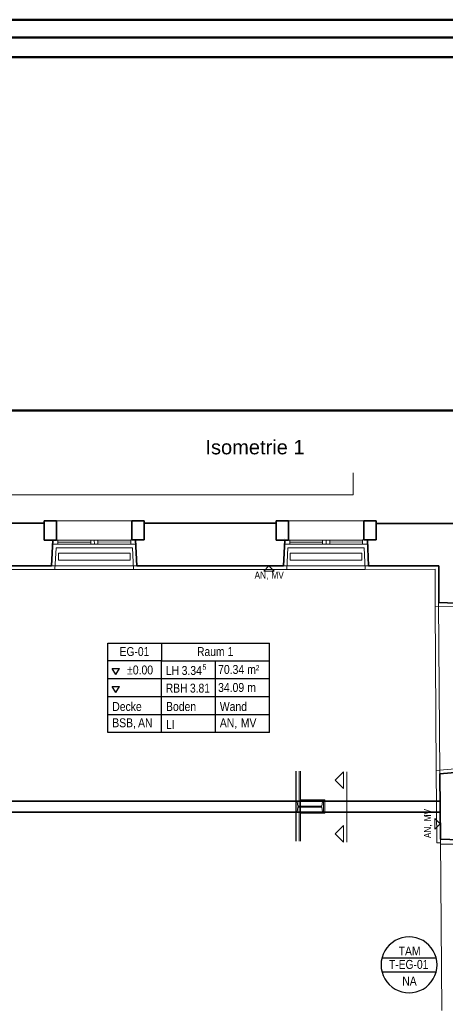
# Model space of a CAD drawing. Extents: x -132 to 668, y -61 to 533.
# Tile 97 of 111: x 271 to 390, y 258 to 533. Entities that reach past the tile are written whole.
import ezdxf
from ezdxf.lldxf.tags import DXFTag

# ---------------------------------------------------------------- set-up
doc = ezdxf.new("R2010")
doc.units = 0
doc.layers.get('0').update_dxf_attribs({"lineweight": 5})
for name, color, linetype, lineweight in [('5_EG-AUSBAU', 7, 'Continuous', 25), ('5_EG-BESTAND', 7, 'Continuous', 25), ('5_EG-HLSE', 7, 'Continuous', 25), ('5_EG-NEU', 7, 'Continuous', 25), ('5_EG-RAUM', 7, 'Continuous', 25), ('5_EG-SCHNITT STAHLTRÄGER', 7, 'Continuous', 25), ('5_EG-TÜRSTEMPEL', 7, 'Continuous', 25), ('5_EG-WANDFLÄCHENMATERIAL', 7, 'Continuous', 25)]:
    doc.layers.add(name, color=color, linetype=linetype, lineweight=lineweight)
for name, color, linetype, lineweight, true_color in [('Rahmen', 7, 'Continuous', 35, 0x009900), ('X_Bitmap', 1, 'Continuous', 35, 0xff0000), ('X_Text', 2, 'Continuous', 35, 0xffff00)]:
    doc.layers.add(name, color=color, linetype=linetype, lineweight=lineweight, true_color=true_color)
doc.styles.get("Standard").update_dxf_attribs({"font": 'arial.ttf'})
tags = doc.linetypes.add('ALL_S14', pattern=[0.002, 0.001, -0.001]).pattern_tags.tags
tags[6:7] = [DXFTag(74, 4), DXFTag(75, 0), DXFTag(340, '0'), DXFTag(46, 1.0), DXFTag(50, 0.0), DXFTag(44, 0.0), DXFTag(45, 0.0)]
tags[4:5] = [DXFTag(74, 4), DXFTag(75, 0), DXFTag(340, '0'), DXFTag(46, 1.0), DXFTag(50, 0.0), DXFTag(44, 0.0), DXFTag(45, 0.0)]
tags = doc.linetypes.add('PUNKT2_S9', pattern=[0.0005, 0, -0.0005]).pattern_tags.tags
tags[6:7] = [DXFTag(74, 4), DXFTag(75, 0), DXFTag(340, '0'), DXFTag(46, 1.0), DXFTag(50, 0.0), DXFTag(44, 0.0), DXFTag(45, 0.0)]
tags[4:5] = [DXFTag(74, 4), DXFTag(75, 0), DXFTag(340, '0'), DXFTag(46, 1.0), DXFTag(50, 0.0), DXFTag(44, 0.0), DXFTag(45, 0.0)]
tags = doc.linetypes.add('STRICHPUNKT2_S5', pattern=[0.01, 0.008, -0.001, 0, -0.001]).pattern_tags.tags
tags[10:11] = [DXFTag(74, 4), DXFTag(75, 0), DXFTag(340, '0'), DXFTag(46, 1.0), DXFTag(50, 0.0), DXFTag(44, 0.0), DXFTag(45, 0.0)]
tags[8:9] = [DXFTag(74, 4), DXFTag(75, 0), DXFTag(340, '0'), DXFTag(46, 1.0), DXFTag(50, 0.0), DXFTag(44, 0.0), DXFTag(45, 0.0)]
tags[6:7] = [DXFTag(74, 4), DXFTag(75, 0), DXFTag(340, '0'), DXFTag(46, 1.0), DXFTag(50, 0.0), DXFTag(44, 0.0), DXFTag(45, 0.0)]
tags[4:5] = [DXFTag(74, 4), DXFTag(75, 0), DXFTag(340, '0'), DXFTag(46, 1.0), DXFTag(50, 0.0), DXFTag(44, 0.0), DXFTag(45, 0.0)]
picture_1 = doc.add_image_def('image1.jpg', size_in_pixel=(1138, 568))

# ---------------------------------------------------------------- blocks, each defined once
blk = doc.blocks.new('Referenz-A07AMLO71N', base_point=(-89.16, -60.05))
at = {"layer": '5_EG-AUSBAU', "color": 0, "lineweight": 13}
for p, q in [((281.16, 379.57), (281.49, 385.62)), ((281.49, 385.62), (302.75, 385.63)), ((302.75, 385.63), (303.03, 379.59)), ((346.15, 385.62), (345.87, 379.59)), ((346.15, 385.62), (367.42, 385.63)), ((367.42, 385.63), (367.7, 379.59)), ((258.26, 379.59), (281.16, 379.57)), ((303.03, 379.59), (281.16, 379.57)), ((303.03, 379.59), (345.87, 379.59)), ((345.87, 379.59), (367.7, 379.59)), ((367.7, 379.59), (387.18, 379.6)), ((387.18, 379.6), (387.18, 369.36)), ((394.31, 369.1), (387.18, 369.36)), ((387.52, 323.4), (387.18, 369.36)), ((387.52, 323.4), (394.68, 324.07)), ((387.52, 323.4), (387.69, 303.27)), ((387.69, 303.27), (388.69, 303.23))]:
    blk.add_line(p, q, dxfattribs=at)
at = {"layer": '5_EG-BESTAND', "color": 0, "linetype": 'PUNKT2_S9', "lineweight": 13, "ltscale": 0.13}
for p, q in [((364.3, 406.53), (364.3, 400.37)), ((364.3, 400.37), (250.38, 400.37)), ((280.24, 380.59), (303.99, 380.59)), ((344.92, 380.59), (368.66, 380.59)), ((388.16, 370.33), (388.53, 322.49)), ((388.67, 304.23), (389.04, 256.4))]:
    blk.add_line(p, q, dxfattribs=at)
at = {"layer": '5_EG-BESTAND', "color": 0, "lineweight": 35}
for p, q in [((278.19, 393.11), (281.59, 393.11)), ((278.19, 387.78), (278.19, 393.11)), ((281.59, 393.11), (281.59, 387.78)), ((302.63, 393.11), (306.03, 393.11)), ((302.63, 387.79), (302.63, 393.11)), ((306.03, 393.11), (306.03, 387.79)), ((342.86, 393.11), (346.26, 393.11)), ((342.86, 387.78), (342.86, 393.11)), ((346.26, 393.11), (346.26, 387.78)), ((367.3, 393.11), (370.7, 393.11)), ((367.3, 387.79), (367.3, 393.11)), ((370.7, 393.11), (370.7, 387.79)), ((278.19, 392.52), (248.04, 392.52)), ((278.19, 387.78), (278.19, 392.52)), ((306.03, 387.79), (306.03, 392.52)), ((306.03, 392.52), (342.86, 392.52)), ((342.86, 392.52), (342.86, 387.78)), ((370.7, 387.79), (370.7, 392.42)), ((370.7, 392.42), (393.09, 392.42)), ((281.59, 387.78), (278.19, 387.78)), ((280.6, 387.78), (278.19, 387.78)), ((280.22, 380.57), (280.6, 387.78)), ((306.03, 387.79), (302.63, 387.79)), ((303.98, 380.59), (303.65, 387.79)), ((303.65, 387.79), (303.98, 387.79)), ((303.98, 387.79), (306.03, 387.79)), ((342.86, 387.78), (345.25, 387.78)), ((346.26, 387.78), (342.86, 387.78)), ((345.25, 387.78), (344.92, 380.59)), ((370.7, 387.79), (367.3, 387.79)), ((368.65, 380.59), (368.32, 387.79)), ((368.32, 387.79), (370.7, 387.79)), ((248.26, 380.59), (279.64, 380.59)), ((279.64, 380.59), (280.22, 380.57)), ((344.92, 380.59), (303.98, 380.59)), ((372.62, 380.59), (368.65, 380.59)), ((388.18, 380.6), (372.62, 380.6)), ((388.18, 370.33), (388.18, 380.6)), ((395.58, 370.06), (388.18, 370.33)), ((388.53, 322.49), (395.9, 323.18)), ((388.53, 322.07), (388.53, 322.49)), ((388.67, 304.47), (388.53, 322.07)), ((388.69, 304.23), (388.67, 304.47)), ((396.99, 303.94), (388.69, 304.23))]:
    blk.add_line(p, q, dxfattribs=at)
at = {"layer": '5_EG-BESTAND', "color": 0, "lineweight": 13}
for p, q in [((281.59, 393.11), (302.63, 393.11)), ((346.26, 393.11), (367.3, 393.11))]:
    blk.add_line(p, q, dxfattribs=at)
at = {"layer": '5_EG-BESTAND', "color": 0, "linetype": 'ALL_S14', "lineweight": 13, "ltscale": 0.13}
for p, q in [((388.61, 314.81), (244.33, 314.81)), ((388.61, 311.91), (244.33, 311.91))]:
    blk.add_line(p, q, dxfattribs=at)
at = {"layer": '5_EG-HLSE', "color": 0, "linetype": 'ALL_S14', "lineweight": 13, "ltscale": 0.13}
for p, q in [((282.12, 382.11), (282.12, 384.11)), ((282.12, 384.11), (302.12, 384.11)), ((282.12, 382.11), (282.12, 382.11)), ((302.12, 382.11), (282.12, 382.11)), ((302.12, 384.11), (302.12, 382.11)), ((302.12, 384.11), (302.12, 384.11)), ((302.12, 382.11), (302.12, 382.11)), ((346.78, 382.11), (346.78, 384.11)), ((346.78, 384.11), (366.78, 384.11)), ((346.78, 382.11), (346.78, 382.11)), ((366.78, 382.11), (346.78, 382.11)), ((366.78, 384.11), (366.78, 382.11)), ((366.78, 384.11), (366.78, 384.11)), ((366.78, 382.11), (366.78, 382.11))]:
    blk.add_line(p, q, dxfattribs=at)
at = {"layer": '5_EG-NEU', "color": 0, "lineweight": 13}
for p, q in [((280.6, 386.62), (280.6, 387.78)), ((280.6, 387.78), (282, 387.78)), ((282, 386.62), (282, 387.78)), ((282, 387.78), (302.28, 387.78)), ((282, 387.78), (282, 386.62)), ((291.14, 387.77), (291.15, 386.61)), ((292.14, 387.78), (292.15, 386.62)), ((293.14, 387.79), (293.15, 386.63)), ((302.28, 387.79), (303.68, 387.79)), ((302.28, 386.63), (302.28, 387.79)), ((302.28, 387.78), (302.28, 386.62)), ((303.68, 387.79), (303.68, 386.63)), ((345.25, 388.25), (345.25, 388.23)), ((345.25, 388.23), (345.25, 388.25)), ((345.28, 386.62), (345.28, 387.78)), ((345.28, 387.78), (346.68, 387.78)), ((346.68, 386.62), (346.68, 387.78)), ((346.68, 387.78), (366.95, 387.78)), ((346.68, 387.78), (346.68, 386.62)), ((355.81, 387.77), (355.82, 386.61)), ((356.81, 387.78), (356.82, 386.62)), ((357.81, 387.79), (357.82, 386.63)), ((366.95, 387.79), (368.35, 387.79)), ((366.95, 386.63), (366.95, 387.79)), ((366.95, 387.78), (366.95, 386.62)), ((368.35, 387.79), (368.35, 386.63)), ((282, 386.62), (280.6, 386.62)), ((282, 387.2), (291.14, 387.2)), ((302.28, 386.62), (282, 386.62)), ((293.14, 387.21), (302.28, 387.28)), ((303.68, 386.63), (302.28, 386.63)), ((346.68, 386.62), (345.28, 386.62)), ((346.68, 387.2), (355.81, 387.2)), ((366.95, 386.62), (346.68, 386.62)), ((347.38, 386.62), (366.25, 386.62)), ((357.81, 387.21), (366.95, 387.28)), ((368.35, 386.63), (366.95, 386.63)), ((388.69, 304.23), (388.69, 302.83)), ((394.09, 302.83), (388.69, 302.83))]:
    blk.add_line(p, q, dxfattribs=at)
at = {"layer": '5_EG-NEU', "color": 0, "linetype": 'ALL_S14', "lineweight": 13, "ltscale": 0.13}
for p, q in [((388.61, 315.01), (248.33, 315.01)), ((388.61, 311.71), (248.34, 311.71))]:
    blk.add_line(p, q, dxfattribs=at)
at = {"layer": '5_EG-RAUM', "color": 0, "lineweight": -2}
for p, q in [((295.92, 354.01), (295.92, 359.01)), ((295.92, 359.01), (310.92, 359.01)), ((310.92, 359.01), (310.92, 354.01)), ((310.92, 359.01), (341.02, 359.01)), ((341.02, 334.01), (341.02, 359.01)), ((295.92, 334.01), (295.92, 354.01)), ((310.92, 354.01), (295.92, 354.01)), ((298.15, 350.2), (297.15, 351.93)), ((297.15, 351.93), (299.15, 351.93)), ((298.15, 350.2), (299.15, 351.93)), ((310.92, 334.01), (310.92, 354.01)), ((310.92, 354.01), (341.02, 354.01)), ((325.92, 334.01), (325.92, 354.01)), ((341.02, 349.01), (295.92, 349.01)), ((298.15, 345.2), (297.15, 346.93)), ((297.15, 346.93), (299.15, 346.93)), ((298.15, 345.2), (299.15, 346.93)), ((341.02, 344.01), (295.92, 344.01)), ((341.02, 339.01), (295.92, 339.01)), ((341.02, 334.01), (295.92, 334.01))]:
    blk.add_line(p, q, dxfattribs=at)
at = {"layer": '5_EG-SCHNITT STAHLTRÄGER', "color": 0, "lineweight": -2}
blk.add_line((348.43, 303.67), (348.43, 323.27), dxfattribs=at)
at = {"layer": '5_EG-SCHNITT STAHLTRÄGER', "color": 0, "lineweight": 13}
for p, q in [((349.23, 313.49), (349.23, 323.27)), ((349.63, 313.49), (349.63, 323.27)), ((361.6, 323.07), (359.29, 320.76)), ((361.6, 323.07), (361.6, 318.45)), ((359.29, 320.76), (361.6, 318.45)), ((359.29, 320.76), (359.29, 320.76)), ((348.43, 314.81), (348.73, 314.81)), ((348.43, 311.91), (348.43, 314.81)), ((348.73, 314.81), (348.91, 313.49)), ((348.91, 313.49), (355.55, 313.49)), ((349.63, 315.21), (356.43, 315.21)), ((349.63, 314.81), (356.03, 314.81)), ((355.55, 313.49), (355.73, 314.81)), ((355.73, 314.81), (356.03, 314.81)), ((356.03, 311.51), (356.03, 315.21)), ((356.03, 314.81), (356.03, 311.91)), ((356.43, 311.51), (356.43, 315.21)), ((348.73, 311.91), (348.43, 311.91)), ((348.91, 313.23), (348.73, 311.91)), ((355.55, 313.23), (348.91, 313.23)), ((349.23, 303.67), (349.23, 313.23)), ((349.63, 303.67), (349.63, 313.23)), ((349.63, 311.91), (356.03, 311.91)), ((349.63, 311.51), (356.43, 311.51)), ((355.73, 311.91), (355.55, 313.23)), ((356.03, 311.91), (355.73, 311.91)), ((361.6, 308.09), (359.29, 305.78)), ((361.6, 308.09), (361.6, 303.47)), ((359.29, 305.78), (361.6, 303.47)), ((359.29, 305.78), (359.29, 305.78))]:
    blk.add_line(p, q, dxfattribs=at)
at = {"layer": '5_EG-SCHNITT STAHLTRÄGER', "color": 0, "linetype": 'STRICHPUNKT2_S5', "lineweight": 13, "ltscale": 0.13}
blk.add_line((362.6, 323.07), (362.6, 303.47), dxfattribs=at)
at = {"layer": '5_EG-TÜRSTEMPEL', "color": 0, "lineweight": -2}
for p, q in [((375.16, 275.37), (374.39, 274.7)), ((376.01, 275.94), (375.16, 275.37)), ((376.92, 276.39), (376.01, 275.94)), ((377.89, 276.72), (376.92, 276.39)), ((378.89, 276.91), (377.89, 276.72)), ((379.91, 276.98), (378.89, 276.91)), ((380.92, 276.91), (379.91, 276.98)), ((381.92, 276.72), (380.92, 276.91)), ((382.89, 276.39), (381.92, 276.72)), ((383.81, 275.94), (382.89, 276.39)), ((384.65, 275.37), (383.81, 275.94)), ((385.42, 274.7), (384.65, 275.37)), ((372.7, 272.17), (372.37, 271.2)), ((373.15, 273.08), (372.7, 272.17)), ((373.72, 273.93), (373.15, 273.08)), ((374.39, 274.7), (373.72, 273.93)), ((386.09, 273.93), (385.42, 274.7)), ((386.66, 273.08), (386.09, 273.93)), ((387.11, 272.17), (386.66, 273.08)), ((387.44, 271.2), (387.11, 272.17)), ((372.17, 270.2), (372.11, 269.18)), ((372.37, 271.2), (372.17, 270.2)), ((372.37, 271.18), (387.45, 271.18)), ((387.64, 270.2), (387.44, 271.2)), ((387.71, 269.18), (387.64, 270.2)), ((372.11, 269.18), (372.17, 268.16)), ((372.17, 268.16), (372.37, 267.16)), ((387.47, 267.18), (372.37, 267.18)), ((372.37, 267.16), (372.7, 266.2)), ((387.11, 266.2), (387.44, 267.16)), ((387.44, 267.16), (387.64, 268.16)), ((387.64, 268.16), (387.71, 269.18)), ((372.7, 266.2), (373.15, 265.28)), ((373.15, 265.28), (373.72, 264.43)), ((373.72, 264.43), (374.39, 263.67)), ((385.42, 263.67), (386.09, 264.43)), ((386.09, 264.43), (386.66, 265.28)), ((386.66, 265.28), (387.11, 266.2)), ((374.39, 263.67), (375.16, 262.99)), ((375.16, 262.99), (376.01, 262.43)), ((376.01, 262.43), (376.92, 261.98)), ((376.92, 261.98), (377.89, 261.65)), ((377.89, 261.65), (378.89, 261.45)), ((378.89, 261.45), (379.91, 261.38)), ((379.91, 261.38), (380.92, 261.45)), ((380.92, 261.45), (381.92, 261.65)), ((381.92, 261.65), (382.89, 261.98)), ((382.89, 261.98), (383.81, 262.43)), ((383.81, 262.43), (384.65, 262.99)), ((384.65, 262.99), (385.42, 263.67))]:
    blk.add_line(p, q, dxfattribs=at)
at = {"layer": '5_EG-WANDFLÄCHENMATERIAL', "color": 0, "lineweight": 18}
for p, q in [((340.85, 380.59), (339.38, 379.12)), ((340.85, 380.59), (342.32, 379.12)), ((339.38, 379.12), (342.32, 379.12)), ((388.61, 308.56), (387.14, 310.03)), ((387.14, 310.03), (387.14, 307.09)), ((388.61, 308.56), (387.14, 307.09))]:
    blk.add_line(p, q, dxfattribs=at)
at = {"layer": '5_EG-RAUM', "color": 0, "lineweight": -2, "attachment_point": 1}
for s, insert, char_height in [('{\\W0.82;\\fArial;EG-01}', (299.2, 357.89), 2.5), ('{\\W0.82;\\fArial;Raum}', (320.8, 357.89), 2.5), ('{\\W0.82;\\fArial;1}', (329.32, 357.89), 2.5), ('{\\W0.83;\\fArial;±0.00}', (301.29, 352.75), 2.5), ('{\\W0.83;\\fArial;LH}', (312.08, 352.61), 2.5), ('{\\W0.83;\\fArial;3.34}', (316.5, 352.61), 2.5), ('{\\W0.82;\\fArial;5}', (322.28, 353.06), 1.5), ('{\\W0.83;\\fArial;70.34}', (326.67, 352.89), 2.5), ('{\\W0.83;\\fArial;m²}', (334.78, 352.89), 2.5), ('{\\W0.82;\\fArial;RBH}', (312.08, 347.68), 2.5), ('{\\W0.82;\\fArial;3.81}', (318.82, 347.68), 2.5), ('{\\W0.83;\\fArial;34.09}', (326.67, 347.86), 2.5), ('{\\W0.83;\\fArial;m}', (334.8, 347.86), 2.5), ('{\\W0.83;\\fArial;Decke}', (297.15, 342.55), 2.5), ('{\\W0.83;\\fArial;Boden}', (312.15, 342.55), 2.5), ('{\\W0.83;\\fArial;Wand}', (327.15, 342.55), 2.5), ('{\\W0.83;\\fArial;BSB,}', (297.15, 338.01), 2.5), ('{\\W0.83;\\fArial;AN}', (304.35, 338.01), 2.5), ('{\\W0.82;\\fArial;LI}', (312.15, 337.51), 2.5), ('{\\W0.83;\\fArial;AN,}', (327.15, 338.01), 2.5), ('{\\W0.83;\\fArial;MV}', (333, 338.01), 2.5)]:
    blk.add_mtext(s, dxfattribs=dict(at, insert=insert, char_height=char_height))
at = {"layer": '5_EG-TÜRSTEMPEL', "color": 0, "lineweight": -2, "char_height": 2.5, "attachment_point": 1}
for s, insert in [('{\\W0.83;\\fArial;TAM}', (377.02, 274.29)), ('{\\W0.82;\\fArial;T-EG-01}', (374.32, 270.55)), ('{\\W0.83;\\fArial;NA}', (378.02, 265.89))]:
    blk.add_mtext(s, dxfattribs=dict(at, insert=insert))
at = {"layer": '5_EG-WANDFLÄCHENMATERIAL', "color": 0, "lineweight": 18, "char_height": 2, "attachment_point": 1}
for s, insert in [('{\\W0.83;\\fArial;AN,}', (336.83, 378.99)), ('{\\W0.83;\\fArial;MV}', (341.52, 378.99))]:
    blk.add_mtext(s, dxfattribs=dict(at, insert=insert))
at = {"layer": '5_EG-WANDFLÄCHENMATERIAL', "color": 0, "lineweight": 18, "char_height": 2, "attachment_point": 1, "rotation": 90}
for s, insert in [('{\\W0.83;\\fArial;MV}', (384.07, 309.23)), ('{\\W0.83;\\fArial;AN,}', (384.07, 304.55))]:
    blk.add_mtext(s, dxfattribs=dict(at, insert=insert))

msp = doc.modelspace()

# ---------------------------------------------------------------- linework, layer by layer
at = {"layer": 'Rahmen', "lineweight": 50, "ltscale": 0.5}
for points in [[(668.4, -60.95), (668.4, 533.05), (-131.6, 533.05), (-131.6, -60.95), (318.4, -60.95), (568.4, -60.95), (668.4, -60.95)], [(663.4, -55.95), (663.4, 528.05), (-106.6, 528.05), (-106.6, -55.95), (313.4, -55.95), (563.4, -55.95), (663.4, -55.95)]]:
    msp.add_lwpolyline(points, close=True, dxfattribs=at)
msp.add_lwpolyline([(276.49, 522.59), (276.49, 522.59), (455.05, 522.59), (455.05, 423.95), (248.5, 423.95), (248.5, 522.59), (276.49, 522.59)], dxfattribs=at)

# ---------------------------------------------------------------- block references
at = {"color": 251, "lineweight": 25, "ltscale": 0.25, "true_color": 0x585858}
msp.add_blockref('Referenz-A07AMLO71N', (-89.16, -60.05), dxfattribs=at)

# ---------------------------------------------------------------- texts
at = {"layer": 'X_Text', "ltscale": 0.35, "insert": (323.13, 415.7), "char_height": 4, "width": 66.3556, "attachment_point": 1}
msp.add_mtext('Isometrie 1', dxfattribs=at)

# ---------------------------------------------------------------- pictures from other files: only their frames are drawn
at = {"layer": 'X_Bitmap', "ltscale": 0.35}
image = msp.add_image(picture_1, insert=(248.5, 423.95), size_in_units=(206.56, 98.63), dxfattribs=at)
image.dxf.flags = 7

doc.saveas('drawing.dxf')
